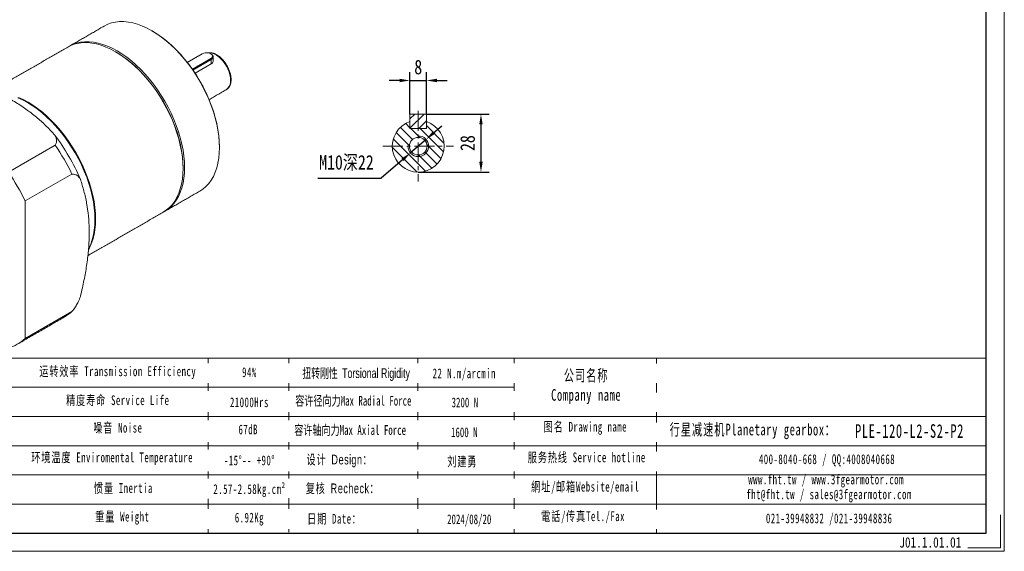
# Model space of a CAD drawing. Header units: millimetres. Extents: x 69 to 808, y 52 to 575.
# Tile 2 of 3: x 334 to 808, y 52 to 309. Entities that reach past the tile are written whole.
import ezdxf

# ---------------------------------------------------------------- set-up
doc = ezdxf.new("R2010")
doc.units = ezdxf.units.MM
doc.header["$LTSCALE"] = 1.5
doc.header["$PDSIZE"] = -1
doc.linetypes.add('CENTER', pattern=[10.16, 6.35, -1.27, 1.27, -1.27])
doc.layers.get('0').update_dxf_attribs({"lineweight": 18})
doc.layers.get('Defpoints').update_dxf_attribs({"lineweight": 18})
for name, color, linetype, lineweight in [('3中心线层', 1, 'CENTER', 18), ('5剖面线层', 2, 'Continuous', 18), ('6文字层', 3, 'Continuous', 18), ('7标注层', 4, 'Continuous', 18), ('SLD-0', 7, 'Continuous', 18)]:
    doc.layers.add(name, color=color, linetype=linetype, lineweight=lineweight)
doc.styles.add('TH_GBDIM', font='txt', dxfattribs={"width": 0.8})
doc.styles.add('标准', font='txt', dxfattribs={"width": 0.667})
doc.styles.add('样式 1', font='txt', dxfattribs={"width": 0.8})
doc.dimstyles.new('TH_GBDIM', dxfattribs={"dimscale": 2, "dimtxt": 3.5, "dimasz": 2.5, "dimexe": 2, "dimexo": 0, "dimgap": 1.5, "dimtad": 1, "dimdec": 1, "dimdsep": 46, "dimtxsty": 'TH_GBDIM', "dimcen": 2.5, "dimdle": 5, "dimclrd": 4, "dimclre": 4, "dimclrt": 3, "dimadec": 0, "dimazin": 2, "dimtfac": 0.714286, "dimtdec": 1, "dimtmove": 0, "dimatfit": 3, "dimfxl": 1, "dimtolj": 1, "dimarcsym": 0})

# ---------------------------------------------------------------- blocks, each defined once
blk = doc.blocks.new('*D57')
at = {"layer": '7标注层', "color": 4, "lineweight": -2}
for p, q in [((533.41, 254.51), (537.19, 257.79)), ((529.63, 251.24), (522.07, 244.7)), ((518.29, 241.43), (507.97, 232.5)), ((477.5, 232.5), (507.97, 232.5))]:
    blk.add_line(p, q, dxfattribs=at)
at = {"layer": '7标注层', "color": 4}
for points in [[(532.86, 255.14), (533.95, 253.88), (529.63, 251.24)], [(518.83, 240.8), (517.74, 242.06), (522.07, 244.7)]]:
    blk.add_solid(points, dxfattribs=at)
at = {"layer": 'Defpoints', "color": 0}
for p in [(529.63, 251.24), (522.07, 244.7)]:
    blk.add_point(p, dxfattribs=at)
at = {"layer": '7标注层', "color": 3, "insert": (491.24, 239.82), "char_height": 7, "attachment_point": 5, "style": 'TH_GBDIM'}
blk.add_mtext('\\A1;{M10深22}{}{}', dxfattribs=at)
blk = doc.blocks.new('*D58')
at = {"layer": '7标注层', "color": 4, "lineweight": -2}
for p, q in [((529.85, 263.47), (560.08, 263.47)), ((556.08, 258.47), (556.08, 240.47)), ((525.85, 235.47), (560.08, 235.47))]:
    blk.add_line(p, q, dxfattribs=at)
at = {"layer": '7标注层', "color": 4}
for points in [[(556.92, 258.47), (555.25, 258.47), (556.08, 263.47)], [(555.25, 240.47), (556.92, 240.47), (556.08, 235.47)]]:
    blk.add_solid(points, dxfattribs=at)
at = {"layer": 'Defpoints', "color": 0}
for p in [(529.85, 263.47), (525.85, 235.47), (556.08, 235.47)]:
    blk.add_point(p, dxfattribs=at)
at = {"layer": '7标注层', "color": 3, "insert": (549.66, 249.47), "char_height": 7, "attachment_point": 5, "rotation": 90, "style": 'TH_GBDIM'}
blk.add_mtext('\\A1;28', dxfattribs=at)
blk = doc.blocks.new('*D59')
at = {"layer": '7标注层', "color": 4, "lineweight": -2}
for p, q in [((521.85, 263.47), (521.85, 283.68)), ((529.85, 263.47), (529.85, 283.68)), ((516.85, 279.68), (511.85, 279.68)), ((521.85, 279.68), (529.85, 279.68)), ((534.85, 279.68), (539.85, 279.68))]:
    blk.add_line(p, q, dxfattribs=at)
at = {"layer": '7标注层', "color": 4}
for points in [[(516.85, 278.84), (516.85, 280.51), (521.85, 279.68)], [(534.85, 280.51), (534.85, 278.84), (529.85, 279.68)]]:
    blk.add_solid(points, dxfattribs=at)
at = {"layer": 'Defpoints', "color": 0}
for p in [(529.85, 279.68), (521.85, 263.47), (529.85, 263.47)]:
    blk.add_point(p, dxfattribs=at)
at = {"layer": '7标注层', "color": 3, "insert": (525.85, 286.1), "char_height": 7, "attachment_point": 5, "style": 'TH_GBDIM'}
blk.add_mtext('\\A1;8', dxfattribs=at)

msp = doc.modelspace()

# ---------------------------------------------------------------- hatches: boundary and pattern name
at = {"layer": '5剖面线层'}
h = msp.add_hatch(dxfattribs=at)
h.set_pattern_fill('ANSI31', color=256, style=0)
h.set_pattern_definition([(45, (19.0675, 14.3187), (-2.245064, 2.245064), [])])
h.paths.add_polyline_path([(529.847406, 259.812227), (529.847406, 263.469508), (525.847406, 263.469508), (525.847406, 256.469508), (529.447406, 256.469508), (529.847406, 256.869508)])
h.paths.add_polyline_path([(525.847406, 263.469508), (521.847406, 263.469508), (521.847406, 256.869508), (522.247406, 256.469508), (525.847406, 256.469508)])
h = msp.add_hatch(dxfattribs=at)
h.set_pattern_fill('ANSI31', color=256, angle=90, style=0)
h.set_pattern_definition([(135, (19.0675, 14.3187), (-2.245064, -2.245064), [])])
h.paths.add_polyline_path([(521.847406, 259.812227), (521.847406, 256.469508), (529.847406, 256.469508), (529.847406, 259.812227, -6.0856798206)])
h.paths.add_polyline_path([(530.097406, 247.969508, 1), (521.597406, 247.969508, 1)], flags=16)

# ---------------------------------------------------------------- linework, layer by layer
at = {"color": 7, "linetype": 'Continuous', "lineweight": 15}
for p, q in [((421.775084, 292.578198), (414.540363, 288.401683)), ((416.975986, 285.105227), (425.84802, 290.226943)), ((426.074294, 289.835025), (417.234865, 284.732131)), ((425.84802, 290.226943), (426.074294, 289.835025)), ((426.074294, 289.835025), (426.074294, 287.707263)), ((426.074294, 287.707263), (418.265224, 283.199183)), ((529.847406, 263.469508), (521.847406, 263.469508)), ((521.847406, 263.469508), (521.847406, 256.869508)), ((529.847406, 256.869508), (529.847406, 263.469508)), ((521.847406, 256.469508), (521.847406, 259.812227)), ((522.247406, 256.469508), (521.847406, 256.869508)), ((521.847406, 256.469508), (529.847406, 256.469508)), ((529.447406, 256.469508), (522.247406, 256.469508)), ((529.847406, 256.869508), (529.447406, 256.469508)), ((529.847406, 259.812227), (529.847406, 256.469508)), ((350.884666, 248.455043), (328.347437, 235.444578)), ((336.376774, 221.53736), (358.914003, 234.547825)), ((336.376774, 155.161081), (336.376774, 221.53736)), ((358.914003, 168.171546), (336.376774, 155.161081))]:
    msp.add_line(p, q, dxfattribs=at)
at = {"color": 7, "linetype": 'Continuous', "lineweight": 15, "flags": 128}
for points in [[(430.034091, 247.314887), (429.951218, 250.042291), (429.703015, 252.851483), (429.290751, 255.728147), (428.716522, 258.657626), (427.983259, 261.624988), (427.094698, 264.615114), (426.055365, 267.612769), (424.870559, 270.602674), (423.546313, 273.569596), (422.089381, 276.498414), (420.50718, 279.374207), (418.807777, 282.182317), (416.999831, 284.908436), (415.092555, 287.538673), (413.095669, 290.059622), (411.019347, 292.45844), (408.874171, 294.722904), (406.671069, 296.841469), (404.421272, 298.803346), (402.136242, 300.598535), (399.827623, 302.217886), (397.50718, 303.653151), (395.186736, 304.897012), (392.878117, 305.943137), (390.593087, 306.786188), (388.343289, 307.421871), (386.140189, 307.846952), (383.995012, 308.059257), (381.91869, 308.057709), (379.921803, 307.842315), (378.014528, 307.414172), (376.206582, 306.775463), (374.509049, 305.930522)], [(397.795263, 303.486791), (400.090288, 302.067034), (402.378832, 300.461762), (404.643993, 298.682185), (406.874227, 296.737369), (409.058169, 294.637223), (411.184693, 292.392453), (413.24296, 290.014492), (415.222483, 287.515464), (417.113174, 284.9081), (418.905397, 282.205686), (420.590023, 279.421995), (422.158464, 276.571209), (423.602731, 273.667858), (424.915462, 270.726734), (426.089964, 267.76283), (427.12026, 264.791241), (428.001096, 261.827114), (428.727981, 258.885556), (429.297213, 255.981553), (429.705894, 253.129903), (429.951939, 250.345138), (430.034091, 247.641451)], [(402.969061, 216.130565), (402.970931, 216.131644), (404.553132, 217.180667), (406.010064, 218.427345), (407.33431, 219.865326), (408.519116, 221.487283), (409.558449, 223.284949), (410.44701, 225.249164), (411.180273, 227.369921), (411.754502, 229.636408), (412.166766, 232.037082), (412.414969, 234.559705), (412.497842, 237.191426), (412.414969, 239.91883), (412.166766, 242.728022), (411.754502, 245.604686), (411.180273, 248.534165), (410.44701, 251.501527), (409.558449, 254.491653), (408.519116, 257.489308), (407.33431, 260.479213), (406.010064, 263.446135), (404.553132, 266.374953), (402.970931, 269.250746), (401.271528, 272.058856), (399.463582, 274.784975), (397.556306, 277.415212), (395.55942, 279.936161), (393.483098, 282.334979), (391.337922, 284.599443), (389.13482, 286.718008), (386.885023, 288.679885), (384.599993, 290.475074), (382.291374, 292.094425), (379.970931, 293.52969), (377.650488, 294.773551), (375.341868, 295.819676), (373.056838, 296.662726), (370.807041, 297.29841), (368.60394, 297.723491), (366.458763, 297.935796), (364.382441, 297.934248), (362.385554, 297.718854), (360.478279, 297.290711), (358.670333, 296.652002), (356.9728, 295.80706)], [(357.343434, 296.014236), (357.706323, 296.230514), (359.405725, 297.076535), (361.213671, 297.715244), (363.120946, 298.143387), (365.117833, 298.35878), (367.194155, 298.360328), (369.339332, 298.148024), (371.542432, 297.722943), (373.79223, 297.087259), (376.07726, 296.244209), (378.385879, 295.198084), (380.706323, 293.954222), (383.026766, 292.518957), (385.335385, 290.899607), (387.620415, 289.104418), (389.870212, 287.142541), (392.073314, 285.023975), (394.21849, 282.759512), (396.294812, 280.360693), (398.291698, 277.839744), (400.198974, 275.209508), (402.006919, 272.483389), (403.706323, 269.675279), (405.288524, 266.799486), (406.745456, 263.870668), (408.069701, 260.903745), (409.254508, 257.913841), (410.293841, 254.916186), (411.182402, 251.92606), (411.915665, 248.958697), (412.489894, 246.029218), (412.902158, 243.152555), (413.150361, 240.343363), (413.233234, 237.615959), (413.150361, 234.984238), (412.902158, 232.461615), (412.489894, 230.060941), (411.915665, 227.794454), (411.182402, 225.673697), (410.293841, 223.709482), (409.254508, 221.911815), (408.069701, 220.289858), (406.745456, 218.851878), (405.288524, 217.6052), (403.706323, 216.556177), (403.333818, 216.347923)], [(380.259014, 293.36333), (382.554039, 291.943573), (384.842583, 290.338301), (387.107744, 288.558724), (389.337978, 286.613908), (391.52192, 284.513762), (393.648444, 282.268992), (395.706711, 279.891031), (397.686234, 277.392003), (399.576925, 274.784639), (401.369148, 272.082225), (403.053774, 269.298534), (404.622215, 266.447748), (406.066482, 263.544397), (407.379213, 260.603273), (408.553715, 257.639369), (409.584011, 254.667779), (410.464847, 251.703653), (411.191732, 248.762095), (411.760964, 245.858092), (412.169645, 243.006442), (412.41569, 240.221677), (412.497842, 237.51799)], [(425.84802, 290.226943), (426.339266, 290.605775), (426.625736, 291.049162), (426.684214, 291.521178), (426.509966, 291.983585), (426.117108, 292.398921), (425.537469, 292.733539), (424.818008, 292.960331), (424.017009, 293.060923), (423.199364, 293.027164), (422.431313, 292.861788), (421.775084, 292.578198)], [(435.408105, 279.80793), (435.325234, 281.102214), (435.078567, 282.46184), (434.673884, 283.85494), (434.120671, 285.248862), (433.431893, 286.610932), (432.623698, 287.909225), (431.715025, 289.113311), (430.727177, 290.194965), (429.683305, 291.128836), (428.607878, 291.893034), (427.526102, 292.469647), (426.463334, 292.84516), (425.444484, 293.01077), (424.673633, 292.988928)], [(426.074662, 292.447319), (426.373283, 292.248335), (426.809792, 291.78685), (427.003399, 291.273065), (426.938421, 290.748601), (426.620125, 290.255951), (426.074294, 289.835025)], [(332.879081, 271.306431), (335.1877, 270.260306), (337.508143, 269.016444), (339.828586, 267.581179), (342.137205, 265.961829), (344.422236, 264.16664), (346.672032, 262.204763), (348.875135, 260.086197), (351.02031, 257.821734), (353.096632, 255.422915), (355.093519, 252.901966), (357.000794, 250.27173), (358.80874, 247.54561), (360.508143, 244.737501), (362.090344, 241.861708), (363.547276, 238.932889), (364.871522, 235.965967), (366.056329, 232.976062), (367.095662, 229.978408), (367.984223, 226.988282), (368.717485, 224.020919), (369.291715, 221.09144), (369.703979, 218.214777), (369.952181, 215.405585), (370.035055, 212.67818), (369.952181, 210.04646), (369.703979, 207.523836), (369.291715, 205.123162), (368.717485, 202.856675), (367.984223, 200.735919), (367.095662, 198.771704), (366.977486, 198.544504)], [(333.161924, 271.469713), (335.470543, 270.423588), (337.790986, 269.179726), (340.11143, 267.744461), (342.420049, 266.125111), (344.705079, 264.329922), (346.954876, 262.368045), (349.157978, 260.249479), (351.303153, 257.985016), (353.379476, 255.586197), (355.376362, 253.065248), (357.283637, 250.435011), (359.091583, 247.708892), (360.790986, 244.900783), (362.373188, 242.02499), (363.83012, 239.096171), (365.154365, 236.129249), (366.339172, 233.139344), (367.378505, 230.14169), (368.267066, 227.151564), (369.000328, 224.184201), (369.574558, 221.254722), (369.986822, 218.378059), (370.235025, 215.568867), (370.317898, 212.841462), (370.235025, 210.209742), (369.986822, 207.687118), (369.574558, 205.286444), (369.000328, 203.019957), (368.267066, 200.899201), (367.378505, 198.934986), (366.961664, 198.161957)], [(420.50531, 226.254026), (420.50718, 226.255106), (422.089381, 227.304128), (423.546313, 228.550806), (424.870559, 229.988787), (426.055365, 231.610744), (427.094698, 233.40841), (427.983259, 235.372626), (428.716522, 237.493382), (429.290751, 239.759869), (429.703015, 242.160543), (429.951218, 244.683166), (430.034091, 247.314887)]]:
    msp.add_lwpolyline(points, dxfattribs=at)
at = {"color": 7, "linetype": 'Continuous', "lineweight": 15}
msp.add_circle((525.847406, 247.969508), 4.25, dxfattribs=at)
for centre, radius, start, end in [((430.510312, 279.266057), 4.927678, 304.99883963, 6.31330846), ((525.847406, 247.969508), 12.5, 108.66292488, 71.33707512), ((264.5534, 189.339651), 107.315978, 23.40334769, 36.59665811), ((256.436153, 184.65368), 113.978662, 25.96040246, 34.03960637), ((233.898925, 171.643215), 113.978662, 25.96040246, 34.03960637), ((344.045972, 184.642741), 22.189155, 300.00363009, 312.07157554), ((321.508958, 171.636839), 22.192399, 287.94748159, 312.06327017)]:
    msp.add_arc(centre, radius, start, end, dxfattribs=at)
at = {"color": 4}
msp.add_arc((525.847406, 247.969508), 5, 180, 90, dxfattribs=at)
at = {"color": 7, "linetype": 'Continuous', "lineweight": 15}
for points in [[(374.509049, 305.930522), (357.708192, 296.231593)], [(397.795263, 303.486791), (397.512466, 303.650099)], [(356.9728, 295.80706), (320.61967, 274.820845)], [(380.259014, 293.36333), (379.976217, 293.526638)], [(426.074662, 292.447319), (425.848352, 292.578007)], [(427.011552, 288.952523), (427.011552, 291.141278)], [(425.036423, 270.437875), (433.33663, 275.229482)], [(430.034091, 247.314887), (430.034091, 247.641451)], [(412.497842, 237.191426), (412.497842, 237.51799)], [(403.704453, 216.555098), (420.50531, 226.254026)], [(366.608112, 195.139836), (402.969061, 216.130565)], [(332.604539, 152.416607), (355.141767, 165.427072)]]:
    msp.add_open_spline(points, degree=1, dxfattribs=at)
for points, knots in [([(433.291291, 275.214482), (433.318266, 275.226094), (433.621373, 275.356571), (434.104452, 275.780954), (434.705611, 276.475675), (435.160005, 277.334159), (435.47575, 278.321272), (435.618682, 279.274372), (435.65048, 280.110796), (435.621154, 280.982696), (435.485846, 282.068136), (435.176045, 283.389932), (434.725074, 284.720526), (434.143393, 286.03302), (433.443455, 287.301317), (432.639451, 288.500002), (431.747128, 289.604882), (430.783321, 290.593415), (429.76553, 291.444767), (428.711301, 292.140629), (427.63995, 292.661212), (426.569101, 292.998358), (425.535233, 293.107445), (424.837724, 293.09867), (424.519363, 292.994266), (424.504891, 292.98952)], [0, 0, 0, 0, 0.0045533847, 0.0511640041, 0.0976349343, 0.1447178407, 0.1929019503, 0.2421159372, 0.27116304, 0.2977559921, 0.3478172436, 0.3978003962, 0.4476833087, 0.4974845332, 0.5472450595, 0.5970142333, 0.6468311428, 0.6967461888, 0.7468124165, 0.7970721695, 0.8475310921, 0.8980687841, 0.948295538, 0.9976496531, 1, 1, 1, 1]), ([(426.989281, 289.233547), (426.972486, 289.014696), (426.935836, 288.537115), (426.540636, 288.013388), (426.184589, 287.779665), (426.074294, 287.707263)], [0, 0, 0, 0, 0.3686198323, 0.8044115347, 1, 1, 1, 1]), ([(350.712275, 253.319082), (349.422453, 254.717865), (346.843144, 257.515067), (342.443267, 261.572812), (337.528045, 265.465409), (332.086771, 269.077353), (326.16443, 272.335671), (319.812638, 275.274443), (313.013976, 277.928806), (306.95144, 279.985467), (303.170212, 281.131902), (301.829911, 281.53827)], [0, 0, 0, 0, 0.1168698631, 0.2337093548, 0.3528120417, 0.4718810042, 0.5863058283, 0.7007499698, 0.8181228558, 0.9355315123, 1, 1, 1, 1]), ([(350.712275, 253.319082), (350.987413, 252.764775), (351.463414, 251.805803), (351.606372, 250.372209), (351.392219, 249.289387), (351.013568, 248.66694), (350.884666, 248.455043)], [0, 0, 0, 0, 0.3476493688, 0.6014469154, 0.8643219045, 1, 1, 1, 1]), ([(358.914003, 234.547825), (359.426359, 234.528564), (360.361842, 234.493395), (361.468245, 233.865317), (362.352577, 233.046893), (362.812786, 232.323759), (363.040645, 231.96572)], [0, 0, 0, 0, 0.2851027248, 0.5205528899, 0.7626160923, 1, 1, 1, 1]), ([(363.040645, 175.518171), (363.358844, 176.882159), (364.242996, 180.672152), (365.473016, 186.836681), (366.57864, 193.999952), (367.231641, 201.033983), (367.378597, 207.855281), (366.979284, 214.336909), (366.086638, 220.508366), (364.774712, 226.399566), (363.618721, 230.110163), (363.040645, 231.96572)], [0, 0, 0, 0, 0.0644684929, 0.1791328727, 0.2937648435, 0.4109518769, 0.528117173, 0.6447180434, 0.7613496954, 0.8806582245, 1, 1, 1, 1]), ([(363.040645, 175.518171), (362.698119, 174.607178), (362.105535, 173.031124), (360.935349, 170.839223), (359.890422, 169.276645), (359.161983, 168.452206), (358.914003, 168.171546)], [0, 0, 0, 0, 0.3476493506, 0.6014468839, 0.8643220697, 1, 1, 1, 1])]:
    msp.add_open_spline(points, degree=3, knots=knots, dxfattribs=at)
at = {"layer": '3中心线层'}
for p, q in [((525.847406, 264.969508), (525.847406, 230.969508)), ((508.847406, 247.969508), (542.847406, 247.969508))]:
    msp.add_line(p, q, dxfattribs=at)
at = {"layer": 'SLD-0'}
for p, q in [((134.585958, 145.730015), (799.523638, 145.730015)), ((424.539594, 145.730015), (424.539594, 61.270691)), ((640.673303, 145.730015), (640.673303, 61.270691)), ((198.308219, 131.637944), (572.016855, 131.637944)), ((134.585958, 117.545872), (799.523638, 117.545872)), ((198.308219, 103.453801), (799.523638, 103.453801)), ((198.308219, 75.269659), (799.523638, 75.269659))]:
    msp.add_line(p, q, dxfattribs=at)
at = {"layer": 'SLD-0', "color": 3}
msp.add_lwpolyline([(69.305108, 52.472877), (808.321451, 52.472877), (808.321451, 575.063005), (69.305108, 575.063005)], close=True, dxfattribs=at)
at = {"layer": 'SLD-0', "color": 3, "lineweight": 25}
msp.add_lwpolyline([(113.294176, 61.270691), (799.523638, 61.270691), (799.523638, 566.265192), (113.294176, 566.265192)], close=True, dxfattribs=at)
at = {"layer": 'SLD-0', "color": 3}
msp.add_lwpolyline([(806.561889, 70.068504), (806.561889, 54.23244), (790.725824, 54.23244)], dxfattribs=at)

# ---------------------------------------------------------------- texts
at = {"layer": '6文字层', "insert": (757.684575, 59.293223), "char_height": 5, "width": 43.30442304, "attachment_point": 1, "style": '样式 1'}
msp.add_mtext('J01.1.01.0{\\f宋体|b0|i0|c0|p2;1}', dxfattribs=at)
at = {"layer": 'SLD-0', "color": 1, "attachment_point": 2, "style": '标准'}
for s, insert, char_height, width in [('\\T1.1;运转效率 Transmission Efficiency', (381.029363, 141.710736), 4.69735706, 79.82478698), ('\\T1.1;94%', (444.46684, 141.231047), 4.6973571, 60.07301667), ('\\T1.1;公司名称\\PCompany name', (606.780522, 140.166737), 5.63682847, 72.97932885), ('\\T1.1;精度寿命 Service Life', (381.029363, 127.750384), 4.69735706, 62.65678356), ('\\T1.1;21000Hrs', (444.46684, 126.753274), 4.69735706, 60.07301667), ('\\T1.1;噪音 Noise', (381.029363, 114.462825), 4.69735706, 41.44924481), ('\\T1.1;67dB', (443.888378, 113.641279), 4.6973571, 30.99703018), ('\\T1.1;图名 Drawing name', (606.395219, 114.948199), 4.69735706, 60.07301667), ('\\T1.1;  行星减速机Planetary gearbox：', (684.250926, 114.06154), 5.63682847, 88.65400931), ('\\T1.1;\\pxt5;PLE-120-L2-S2-P2', (762.634541, 113.813938), 6.57629988, 60.07971055), ('{\\T1.1;环境温度 Enviromental Temperature}', (378.336354, 100.16608), 4.69735706, 266.33524845), ('\\T1.1;服务热线 Service hotline', (607.061336, 100.177456), 4.69735706, 66.92711163), ('\\T1.1;400-8040-668 / QQ:4008040668', (722.852965, 99.279899), 4.69735706, 136.76547317), ('\\T1.1;-15%%D-- +90%%D', (444.46684, 98.703086), 4.69735706, 40.29523093), ('\\T1.1;www.fht.tw / www.3fgearmotor.com ', (722.419844, 89.495937), 4.69735706, 136.91943326), ('\\T1.1;\\pxt12;fht@fht.tw / sales@3fgearmotor.com ', (723.85141, 82.343105), 4.69735706, 136.91943326), ('\\T1.1;重量 Weight', (383.217456, 71.572599), 4.69735706, 36.52573305), ('\\T1.1;6.92Kg', (444.46684, 71.117358), 4.69735706, 31.42932898), ('\\T1.1;電話/传真Tel./Fax', (605.277495, 71.762311), 4.69735706, 70.50268741), ('\\T1.1;021-39948832 /021-39948836 ', (723.900527, 70.735269), 4.69735706, 104.54834488)]:
    msp.add_mtext(s, dxfattribs=dict(at, insert=insert, char_height=char_height, width=width))

# ---------------------------------------------------------------- dimensions: what is measured, and where the dimension line sits
at = {"layer": '7标注层'}
dim = msp.add_linear_dim(base=(529.847406, 279.675222), p1=(521.847406, 263.469508), p2=(529.847406, 263.469508), dimstyle='TH_GBDIM', override={"dimexo": 0, "dimgap": 1.5, "dimtad": 1, "dimjust": 0, "dimdec": 5, "dimlfac": 1, "dimse1": 0, "dimse2": 0, "dimsd1": 0, "dimsd2": 0}, dxfattribs=at)
dim.commit()
dim.dimension.update_dxf_attribs({"geometry": '*D59', "text_midpoint": (525.847406, 279.675222), "dimtype": 160})
dim = msp.add_linear_dim(base=(556.083327, 235.469508), p1=(529.847406, 263.469508), p2=(525.847406, 235.469508), angle=90, dimstyle='TH_GBDIM', override={"dimexo": 0, "dimgap": 1.5, "dimtad": 1, "dimjust": 0, "dimdec": 5, "dimlfac": 1, "dimse1": 0, "dimse2": 0, "dimsd1": 0, "dimsd2": 0}, dxfattribs=at)
dim.commit()
dim.dimension.update_dxf_attribs({"geometry": '*D58', "text_midpoint": (549.661539, 249.469508)})
dim = msp.add_diameter_dim_2p(p1=(529.628267, 251.241371), p2=(522.066544, 244.697645), text='{M10深22}{}{}', dimstyle='TH_GBDIM', override={"dimgap": 1.5, "dimtad": 1, "dimtih": 0, "dimtoh": 1, "dimdec": 0, "dimlfac": 1, "dimse1": 0, "dimse2": 0, "dimsd1": 0, "dimsd2": 0, "dimtix": 0, "dimtofl": 1, "dimatfit": 3}, dxfattribs=at)
dim.commit()
dim.dimension.update_dxf_attribs({"geometry": '*D57', "text_midpoint": (491.235557, 239.819759)})

# ---------------------------------------------------------------- next in the draw order: texts
at = {"layer": 'SLD-0', "color": 1, "insert": (444.46684, 84.853707), "char_height": 4.69735706, "width": 266.33524845, "attachment_point": 2, "style": '标准', "bg_fill": 2}
msp.add_mtext('{\\T1.1;\\f宋体|b0|i0|c0|p2;2.57-2.58\\f宋体|b0|i0|c134|p2;kg.cm²}', dxfattribs=at)

# ---------------------------------------------------------------- next in the draw order: linework, layer by layer
at = {"layer": 'SLD-0'}
for p, q in [((463.48337, 145.730015), (463.48337, 61.739176)), ((525.704424, 145.730015), (525.704424, 61.270691)), ((572.016855, 145.730015), (572.016855, 61.270691)), ((198.308219, 89.36173), (799.523638, 89.36173))]:
    msp.add_line(p, q, dxfattribs=at)

# ---------------------------------------------------------------- next in the draw order: texts
at = {"layer": 'SLD-0', "color": 1, "char_height": 4.69735706, "attachment_point": 2, "style": '标准'}
for s, insert, width in [('\\T1.1;惯量 Inertia', (383.722387, 85.364746), 42.4371067), ('\\T1.1;網址/邮箱Website/email', (606.329913, 86.025053), 69.66482376)]:
    msp.add_mtext(s, dxfattribs=dict(at, insert=insert, width=width))

# ---------------------------------------------------------------- next in the draw order: texts
at = {"layer": 'SLD-0', "color": 1, "char_height": 4.69735706, "width": 266.33524845, "attachment_point": 2, "style": '标准', "bg_fill": 2}
for s, insert in [('{\\T1.1;22 N.m/arcmin}', (548.02404, 140.69449)), ('{\\f宋体|b0|i0|c134|p2;容许径向力Max Radial Force}', (494.564948, 127.493491)), ('{\\f宋体|b0|i0|c134|p2;容许轴向力Max Axial Force}', (493.00451, 113.363134)), ('{\\fSimSun|b0|i0|c134|p2;\\T1.1;设计 \\fArial|b0|i0|c0|p34;Design\\fSimSun|b0|i0|c134|p2;：}', (487.89976, 99.111315)), ('{\\fSimSun|b0|i0|c134|p2;\\T1.1;复核 \\fArial|b0|i0|c0|p34;Recheck\\fSimSun|b0|i0|c134|p2;：}', (489.382564, 85.220577)), ('{\\T1.1;日期 Date：}', (485.42855, 70.544485))]:
    msp.add_mtext(s, dxfattribs=dict(at, insert=insert))

# ---------------------------------------------------------------- next in the draw order: texts
at = {"layer": 'SLD-0', "color": 1, "width": 266.33524845, "attachment_point": 2, "style": '标准', "bg_fill": 2}
for s, insert, char_height in [('{\\f宋体|b0|i0|c134|p2;\\W0.65;扭转刚性 \\fArial|b0|i0|c0|p34;Torsional Rigidity}', (495.919273, 140.794915), 4.69735706), ('{\\fSimSun|b1|i0|c134|p2;32\\fSimSun|b1|i0|c0|p2;0\\fSimSun|b1|i0|c134|p2;0 N}', (548.331799, 126.670849), 4.69735706), ('{\\fSimSun|b1|i0|c134|p2;16\\fSimSun|b1|i0|c0|p2;0\\fSimSun|b1|i0|c134|p2;0 N}', (548.052768, 112.266942), 4.69735706), ('{\\fSimSun|b0|i0|c134|p2;\\T1.1;刘建勇 }', (547.105722, 98.15366), 4.69735706), ('2024/08/20', (550.425191, 70.290826), 4.6973571)]:
    msp.add_mtext(s, dxfattribs=dict(at, insert=insert, char_height=char_height))

doc.saveas('drawing.dxf')
